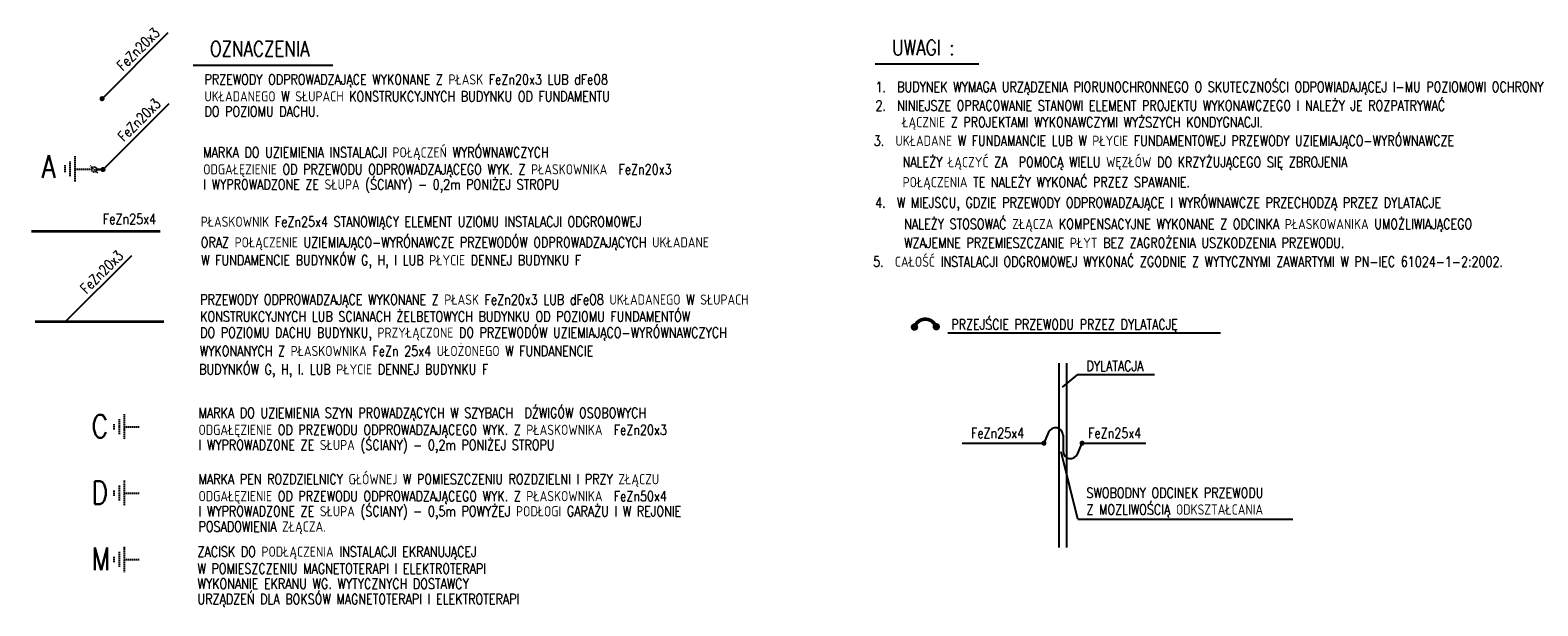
# Model space of a CAD drawing. Extents: x 3880 to 129921, y -116796 to -57711.
# Tile 90 of 110: x 50729 to 53685, y -84337 to -83208. Entities that reach past the tile are written whole.
import ezdxf

# ---------------------------------------------------------------- set-up
doc = ezdxf.new("R2010")
doc.units = 0
doc.header["$LTSCALE"] = 2
doc.linetypes.add('DASHED2', pattern=[0.375, 0.25, -0.125])
doc.linetypes.add('HIDDEN', pattern=[9.525, 6.35, -3.175])
doc.layers.add('E35', color=6, linetype='CONTINUOUS')
doc.layers.add('E50', color=3, linetype='CONTINUOUS')
doc.styles.add('ROMANS', font='romans', dxfattribs={"width": 0.85})

msp = doc.modelspace()

# ---------------------------------------------------------------- linework, layer by layer
at = {"layer": 'E35'}
for p, q in [((50998.953, -83213.436), (50869.785, -83342.604)), ((51000.861, -83352.349), (50871.693, -83481.517)), ((50927.404, -83650.607), (50798.236, -83779.775))]:
    msp.add_line(p, q, dxfattribs=at)
at = {"layer": 'E35', "linetype": 'Continuous', "ltscale": 10}
for p, q in [((52528.201, -83801.694), (53063.201, -83801.694)), ((52746.065, -83861.23), (52746.065, -84222.76)), ((52761.065, -83861.23), (52761.065, -84222.76)), ((52753.201, -83908.136), (52783.201, -83883.136)), ((52783.201, -83883.136), (52933.201, -83883.136)), ((52783.201, -84167.216), (52750.74, -84034.941)), ((52783.201, -84167.216), (53204.566, -84167.216))]:
    msp.add_line(p, q, dxfattribs=at)
at = {"layer": 'E50', "linetype": 'Continuous', "ltscale": 0.2}
for p, q in [((51048.4, -83276.853), (51322.542, -83276.853)), ((52385.991, -83274.496), (52588.824, -83274.496))]:
    msp.add_line(p, q, dxfattribs=at)
at = {"layer": 'E50', "linetype": 'HIDDEN', "ltscale": 0.2}
for p, q in [((50816.637, -83455.481), (50816.637, -83505.481)), ((50796.637, -83472.981), (50796.637, -83487.981)), ((50806.637, -83465.481), (50806.637, -83495.481)), ((50816.637, -83480.481), (50846.637, -83480.481)), ((50861.179, -83488.475), (50847.037, -83474.333)), ((50913.15, -83961.112), (50913.15, -84011.112)), ((50893.15, -83981.112), (50893.15, -83991.112)), ((50903.15, -83971.112), (50903.15, -84001.112)), ((50913.15, -83986.112), (50943.15, -83986.112)), ((50903.15, -84101.112), (50903.15, -84131.112)), ((50913.15, -84091.112), (50913.15, -84141.112)), ((50893.15, -84111.112), (50893.15, -84121.112)), ((50913.15, -84116.112), (50943.15, -84116.112)), ((50913.15, -84221.112), (50913.15, -84271.112)), ((50893.15, -84241.112), (50893.15, -84251.112)), ((50903.15, -84231.112), (50903.15, -84261.112)), ((50913.15, -84246.112), (50943.15, -84246.112)), ((50913.15, -84246.112), (50943.15, -84246.112))]:
    msp.add_line(p, q, dxfattribs=at)
at = {"layer": 'E50', "linetype": 'Continuous', "ltscale": 10}
for p, q in [((52556.622, -84018.136), (52681.622, -84018.136)), ((52681.622, -84018.136), (52716.674, -84018.136)), ((52791.549, -84018.136), (52916.549, -84018.136))]:
    msp.add_line(p, q, dxfattribs=at)
at = {"layer": 'E50'}
for p, q in [((52725.885, -83996.738), (52716.674, -84018.136)), ((52754.111, -84002.073), (52754.111, -84034.198)), ((52782.338, -84039.533), (52791.549, -84018.136))]:
    msp.add_line(p, q, dxfattribs=at)
at = {"layer": 'E50', "linetype": 'HIDDEN', "ltscale": 0.2, "const_width": 5}
for points in [[(50867.285, -83342.604, 1), (50872.285, -83342.604, 1)], [(50867.285, -83342.604, 1), (50872.285, -83342.604, 1)], [(50874.193, -83481.517, -1), (50869.193, -83481.517, -1)]]:
    msp.add_lwpolyline(points, format="xyb", close=True, dxfattribs=at)
msp.add_lwpolyline([(50875.401, -83481.517), (50859.094, -83481.517)], dxfattribs=at)
at = {"layer": 'E50', "linetype": 'DASHED2', "ltscale": 100, "const_width": 5}
for points in [[(50984.188, -83602.672), (50731.265, -83602.672)], [(50990.983, -83779.775), (50738.06, -83779.775)]]:
    msp.add_lwpolyline(points, dxfattribs=at)
at = {"layer": 'E50', "const_width": 7}
for points in [[(52462.832, -83794.146, -1), (52462.832, -83786.646, -1)], [(52505.552, -83793.436, -1), (52505.552, -83785.936, -1)]]:
    msp.add_lwpolyline(points, format="xyb", close=True, dxfattribs=at)
msp.add_lwpolyline([(52462.832, -83790.396, -0.71386373), (52505.103, -83789.724, -2.21832926)], format="xyb", dxfattribs=at)
at = {"layer": 'E50', "linetype": 'Continuous', "ltscale": 10, "const_width": 5}
for points in [[(52714.174, -84018.136, 1), (52719.174, -84018.136, 1)], [(52789.049, -84018.136, 1), (52794.049, -84018.136, 1)]]:
    msp.add_lwpolyline(points, format="xyb", close=True, dxfattribs=at)
at = {"layer": 'E50', "linetype": 'HIDDEN', "ltscale": 0.2}
msp.add_circle((50854.108, -83481.404), 5, dxfattribs=at)
at = {"layer": 'E50', "linetype": 'Continuous', "ltscale": 10}
for centre, start, end in [((52739.421, -84002.459), 358.494989, 157.088772), ((52768.802, -84033.812), 178.494989, 337.088772)]:
    msp.add_arc(centre, 14.695, start, end, dxfattribs=at)

# ---------------------------------------------------------------- texts
at = {"layer": 'E35', "style": 'ROMANS', "width": 0.8}
for p in [(50910.757, -83289.213), (50912.666, -83428.127), (50839.208, -83726.384)]:
    msp.add_text('FeZn20x3', height=20, rotation=45, dxfattribs=at).set_placement(p)
for s, height, p in [('OZNACZENIA', 30, (51081.507, -83259.755)), ('UWAGI :', 30, (52419.098, -83257.398)), ('PRZEWODY ODPROWADZAJĄCE WYKONANE Z PŁASK FeZn20x3 LUB dFeO8', 20, (51070.471, -83314.85)), ('1.  BUDYNEK WYMAGA URZĄDZENIA PIORUNOCHRONNEGO O SKUTECZNOŚCI ODPOWIADAJĄCEJ I-MU POZIOMOWI OCHRONY', 20, (52386.469, -83329.523)), ('UKŁADANEGO W SŁUPACH KONSTRUKCYJNYCH BUDYNKU OD FUNDAMENTU', 20, (51070.471, -83348.016)), ('DO POZIOMU DACHU.', 20, (51070.471, -83377.69)), ('2.  NINIEJSZE OPRACOWANIE STANOWI ELEMENT PROJEKTU WYKONAWCZEGO I NALEŻY JE ROZPATRYWAĆ', 20, (52386.469, -83366.115)), ('ŁĄCZNIE Z PROJEKTAMI WYKONAWCZYMI WYŻSZYCH KONDYGNACJI.', 20, (52438.823, -83398.73)), ('3.  UKŁADANE W FUNDAMANCIE LUB W PŁYCIE FUNDAMENTOWEJ PRZEWODY UZIEMIAJĄCO-WYRÓWNAWCZE', 20, (52382.909, -83435.068)), ('MARKA DO UZIEMIENIA INSTALACJI POŁĄCZEŃ WYRÓWNAWCZYCH', 20, (51068.179, -83457.952)), ('NALEŻY ŁĄCZYĆ ZA  POMOCĄ WIELU WĘZŁÓW DO KRZYŻUJĄCEGO SIĘ ZBROJENIA', 20, (52439.55, -83476.91)), ('ODGAŁĘZIENIE OD PRZEWODU ODPROWADZAJĄCEGO WYK. Z PŁASKOWNIKA  FeZn20x3', 20, (51068.179, -83491.118)), ('I WYPROWADZONE ZE SŁUPA (ŚCIANY) - 0,2m PONIŻEJ STROPU', 20, (51068.179, -83520.792)), ('POŁĄCZENIA TE NALEŻY WYKONAĆ PRZEZ SPAWANIE.', 20, (52439.55, -83516.289)), ('4.  W MIEJSCU, GDZIE PRZEWODY ODPROWADZAJĄCE I WYRÓWNAWCZE PRZECHODZĄ PRZEZ DYLATACJE', 20, (52385.897, -83556.483)), ('FeZn25x4', 20, (50871.45, -83588.537)), ('PŁASKOWNIK FeZn25x4 STANOWIĄCY ELEMENT UZIOMU INSTALACJI ODGROMOWEJ', 20, (51063.179, -83593.83)), ('NALEŻY STOSOWAĆ ZŁĄCZA KOMPENSACYJNE WYKONANE Z ODCINKA PŁASKOWANIKA UMOŻLIWIAJĄCEGO ', 20, (52442.539, -83598.324)), ('ORAZ POŁĄCZENIE UZIEMIAJĄCO-WYRÓNAWCZE PRZEWODÓW ODPROWADZAJĄCYCH UKŁADANE', 20, (51063.179, -83634.315)), ('WZAJEMNE PRZEMIESZCZANIE PŁYT BEZ ZAGROŻENIA USZKODZENIA PRZEWODU.', 20, (52442.539, -83635.243)), ('W FUNDAMENCIE BUDYNKÓW G, H, I LUB PŁYCIE DENNEJ BUDYNKU F', 20, (51064.179, -83669.315)), ('5.  CAŁOŚĆ INSTALACJI ODGROMOWEJ WYKONAĆ ZGODNIE Z WYTYCZNYMI ZAWARTYMI W PN-IEC 61024-1-2:2002.', 20, (52381.812, -83672.162)), ('PRZEWODY ODPROWADZAJĄCE WYKONANE Z PŁASK FeZn20x3 LUB dFeO8 UKŁADANEGO W SŁUPACH', 20, (51062.179, -83746.506)), ('KONSTRUKCYJNYCH LUB SCIANACH ŻELBETOWYCH BUDYNKU OD POZIOMU FUNDAMENTÓW', 20, (51062.179, -83779.671)), ('PRZEJŚCIE PRZEWODU PRZEZ DYLATACJĘ', 20, (52534.997, -83795.186)), ('DO POZIOMU DACHU BUDYNKU, PRZYŁĄCZONE DO PRZEWODÓW UZIEMIAJĄCO-WYRÓWNAWCZYCH', 20, (51062.179, -83811.345)), ('WYKONANYCH Z PŁASKOWNIKA FeZn 25x4 UŁOŻONEGO W FUNDANENCIE', 20, (51061.179, -83847.345)), ('BUDYNKÓW G, H, I. LUB PŁYCIE DENNEJ BUDYNKU F', 20, (51060.179, -83883.345)), ('DYLATACJA', 20, (52799.945, -83876.628)), ('MARKA DO UZIEMIENIA SZYN PROWADZĄCYCH W SZYBACH  DŹWIGÓW OSOBOWYCH', 20, (51058.884, -83968.763)), ('ODGAŁĘZIENIE OD PRZEWODU ODPROWADZAJĄCEGO WYK. Z PŁASKOWNIKA  FeZn20x3', 20, (51058.884, -84001.929)), ('FeZn25x4', 20, (52573.655, -84008.219)), ('FeZn25x4', 20, (52803.292, -84008.219)), ('I WYPROWADZONE ZE SŁUPA (ŚCIANY) - 0,2m PONIŻEJ STROPU', 20, (51058.884, -84031.603)), ('MARKA PEN ROZDZIELNICY GŁÓWNEJ W POMIESZCZENIU ROZDZIELNI I PRZY ZŁĄCZU', 20, (51058.884, -84098.763)), ('ODGAŁĘZIENIE OD PRZEWODU ODPROWADZAJĄCEGO WYK. Z PŁASKOWNIKA  FeZn50x4', 20, (51058.884, -84131.929)), ('SWOBODNY ODCINEK PRZEWODU', 20, (52799.945, -84125.52)), ('I WYPROWADZONE ZE SŁUPA (ŚCIANY) - 0,5m POWYŻEJ PODŁOGI GARAŻU I W REJONIE', 20, (51058.884, -84161.603)), ('Z MOZLIWOŚCIĄ ODKSZTAŁCANIA', 20, (52799.945, -84158.133)), ('POSADOWIENIA ZŁĄCZA.', 20, (51058.884, -84191.664)), ('ZACISK DO PODŁĄCZENIA INSTALACJI EKRANUJĄCEJ', 20, (51056.908, -84240.905)), ('W POMIESZCZENIU MAGNETOTERAPI I ELEKTROTERAPI', 20, (51056.908, -84274.07)), ('WYKONANIE EKRANU WG. WYTYCZNYCH DOSTAWCY', 20, (51056.908, -84303.744)), ('URZĄDZEŃ DLA BOKSÓW MAGNETOTERAPI I ELEKTROTERAPI', 20, (51056.908, -84333.806))]:
    msp.add_text(s, height=height, dxfattribs=at).set_placement(p)
at = {"layer": 'E50', "ltscale": 50, "style": 'ROMANS', "width": 0.8}
for s, p in [('A', (50751.205, -83498.037)), ('C', (50849.182, -84007.378)), ('D', (50849.182, -84137.378)), ('M', (50849.182, -84267.378))]:
    msp.add_text(s, height=45, dxfattribs=at).set_placement(p)

doc.saveas('drawing.dxf')
